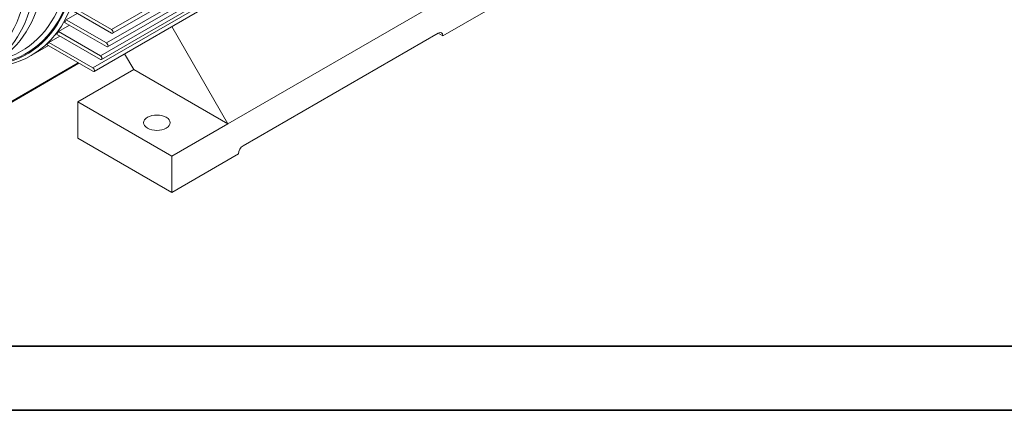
# Model space of a CAD drawing. Header units: millimetres. Extents: x -2784 to 2012, y -1738 to 1577.
# Tile 5 of 25: x -2276 to -1387, y -1738 to -1385. Entities that reach past the tile are written whole.
import ezdxf

# ---------------------------------------------------------------- set-up
doc = ezdxf.new("R2010")
doc.units = ezdxf.units.MM
doc.linetypes.add('AM_ISO02W050', pattern=[7.5, 6, -1.5])
doc.linetypes.add('AM_ISO02W050x2', pattern=[3.75, 3, -0.75])
for name, color, linetype, lineweight in [('AM_3', 6, 'AM_ISO02W050', 13), ('AM_6', 2, 'Continuous', 35), ('AM_VIS', 7, 'Continuous', 20)]:
    doc.layers.add(name, color=color, linetype=linetype, lineweight=lineweight)

# ---------------------------------------------------------------- blocks, each defined once
blk = doc.blocks.new('YENI CERCEVE A3 (ANTETSİZ)')
at = {"layer": 'AM_6'}
for p, q in [((405, 5), (5, 5)), ((410, 0), (0, 0))]:
    blk.add_line(p, q, dxfattribs=at)

msp = doc.modelspace()

# ---------------------------------------------------------------- linework, layer by layer
at = {"layer": 'AM_VIS'}
for p, q in [((-2192.74, -1394.1), (-1857.92, -1200.8)), ((-2191.74, -1397.47), (-1856.92, -1204.16)), ((-2197.24, -1406.2), (-1862.42, -1212.9)), ((-2196.24, -1409.57), (-1861.42, -1216.26)), ((-2202.8, -1417.69), (-1867.98, -1224.38)), ((-2201.8, -1421.05), (-1866.98, -1227.75)), ((-2209.52, -1428.5), (-1874.7, -1235.2)), ((-2208.52, -1431.87), (-1873.7, -1238.56)), ((-1803.16, -1347.54), (-1893.67, -1399.79)), ((-2087.78, -1479.2), (-1889.79, -1364.89)), ((-2229.27, -1376.28), (-2192.74, -1397.37)), ((-2192.74, -1394.1), (-2228.16, -1373.65)), ((-2233.66, -1385.17), (-2223.76, -1379.46)), ((-2197.24, -1406.2), (-2233.66, -1385.17)), ((-2240.59, -1395.87), (-2230.69, -1390.16)), ((-2235.07, -1387.63), (-2197.24, -1409.47)), ((-2138.46, -1391.42), (-2087.78, -1479.2)), ((-2249.17, -1405.61), (-2239.27, -1399.9)), ((-2242.34, -1398.12), (-2202.8, -1420.95)), ((-2202.8, -1417.69), (-2240.59, -1395.87)), ((-2073.99, -1499), (-1897.92, -1397.34)), ((-1893.67, -1399.79), (-1897.92, -1397.34)), ((-2265.27, -1417.52), (-2249.73, -1408.55)), ((-2209.52, -1431.77), (-2251.34, -1407.63)), ((-2249.17, -1405.61), (-2209.52, -1428.5)), ((-2172.63, -1430.21), (-2180.88, -1415.91)), ((-2303.86, -1471.7), (-2222.11, -1424.5)), ((-2303.44, -1470.78), (-2222.69, -1424.16)), ((-2172.63, -1430.21), (-2223.19, -1459.4)), ((-2087.78, -1479.2), (-2172.63, -1430.21)), ((-2138.33, -1508.39), (-2223.19, -1459.4)), ((-2223.19, -1459.4), (-2223.19, -1492.06)), ((-2138.33, -1508.39), (-2087.78, -1479.2)), ((-2138.33, -1541.05), (-2223.19, -1492.06)), ((-2078.23, -1506.35), (-2138.33, -1541.05)), ((-2138.33, -1541.05), (-2138.33, -1508.39))]:
    msp.add_line(p, q, dxfattribs=at)
msp.add_arc((-2305.7, -1345.69), 82.46, 269.22333, 299.37337, dxfattribs=at)
for centre, major_axis, start_param, end_param in [((-2378.39, -1226.49), (109.5, -189.66), 6.00422, 8.63938), ((-2380.87, -1227.92), (107.07, -185.45), 6.19461, 8.63938), ((-2378.39, -1226.49), (109.05, -188.88), 6.018936, 8.63938), ((-2409.16, -1244.25), (105.27, -182.33), 0, 2.356194), ((-2401.22, -1239.67), (105.27, -182.33), 0, 2.356194), ((-2412.69, -1246.29), (102.77, -178), 4.87118, 8.63938), ((-2376.27, -1225.26), (111, -192.26), 0, 1.863533), ((-2374.86, -1224.45), (111, -192.26), 0.313077, 0.333208), ((-2192.74, -1395.74), (1, -1.73), 5.497787, 8.63938), ((-2374.86, -1224.45), (111, -192.26), 0.219664, 0.240866), ((-1897.92, -1402.24), (3, 5.2), 5.497787, 7.068583), ((-2374.86, -1224.45), (111, -192.26), 0.120324, 0.143023), ((-2197.24, -1407.83), (1, -1.73), 5.497787, 8.63938), ((-2202.8, -1419.32), (1, -1.73), 5.497787, 8.63938), ((-2209.52, -1430.14), (1, -1.73), 5.497787, 8.63938), ((-2151.77, -1478.18), (12, 0), 0.785398, 7.068583), ((-2073.99, -1503.9), (3, 5.2), 0.785398, 2.356194)]:
    msp.add_ellipse(centre, major_axis=major_axis, ratio=0.57735, start_param=start_param, end_param=end_param, dxfattribs=at)

# ---------------------------------------------------------------- block references
at = {"layer": 'AM_3', "linetype": 'AM_ISO02W050x2', "xscale": 11.55, "yscale": 11.55, "zscale": 11.55}
msp.add_blockref('YENI CERCEVE A3 (ANTETSİZ)', (-2784.24, -1737.7), dxfattribs=at)

doc.saveas('drawing.dxf')
